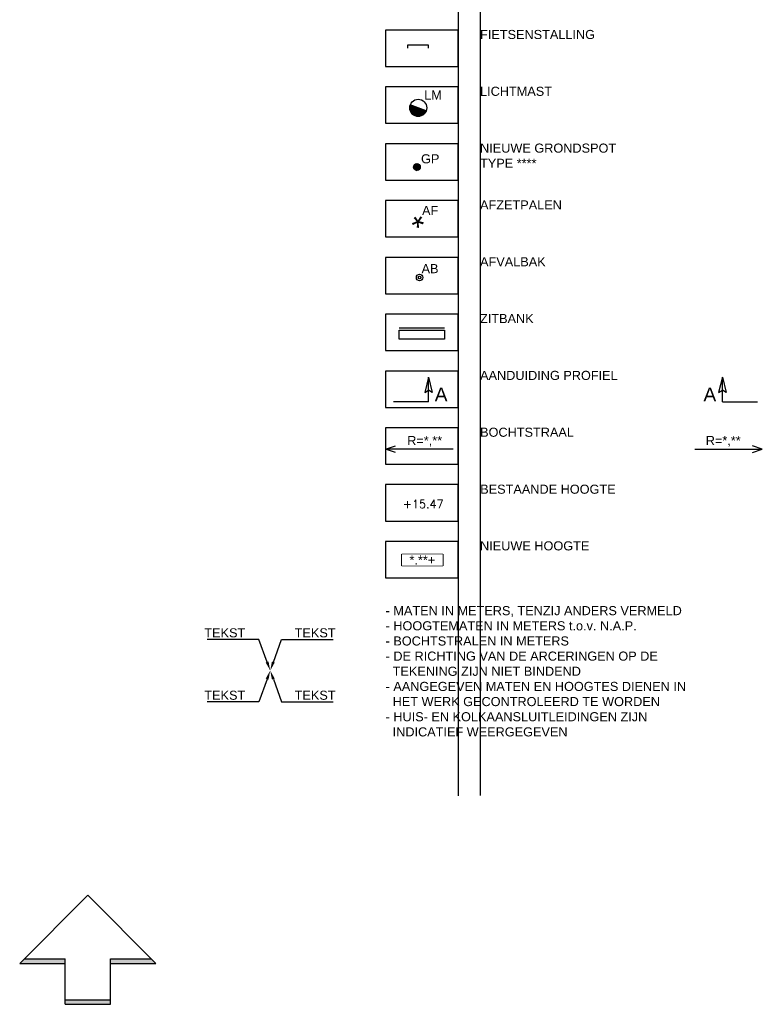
# Model space of a CAD drawing. Header units: metres. Extents: x 252743 to 254903, y 592696 to 593766.
# Tile 110 of 174: x 254094 to 254175, y 592696 to 592804. Entities that reach past the tile are written whole.
import ezdxf
from ezdxf import colors
from ezdxf.entities.mleader import LeaderData, LeaderLine
from ezdxf.enums import TextEntityAlignment as Align
from ezdxf.math import Vec2, Vec3

# ---------------------------------------------------------------- set-up
doc = ezdxf.new("R2010")
doc.units = ezdxf.units.M
doc.set_wipeout_variables(frame=1)
doc.layers.add('ALGEMEEN HULP', color=6, linetype='Continuous', plot=False)
for name, color, linetype in [('ALGEMEEN LEGENDA 200', 7, 'Continuous'), ('ALGEMEEN NOORDPIJL', 7, 'Continuous'), ('ALGEMEEN TEKST 200', 7, 'Continuous'), ('B-WB-HOOGTE', 8, 'Continuous'), ('N-IN-AFVALBAK', 3, 'Continuous'), ('N-IN-AFZETPAAL', 7, 'Continuous'), ('N-IN-FIETSENSTALLING', 6, 'Continuous'), ('N-IN-GRONDSPOT', 7, 'Continuous'), ('N-IN-TEKST 200', 7, 'Continuous'), ('N-IN-ZITBANK', 3, 'Continuous'), ('N-WB-AANDUIDING PROFIEL', 4, 'Continuous'), ('N-WB-BOCHTSTRAAL', 7, 'Continuous'), ('N-WB-HOOGTE', 7, 'Continuous')]:
    doc.layers.add(name, color=color, linetype=linetype)
doc.layers.get('0').freeze()
doc.styles.add('B_STANDARD 200', font='txt.shx', dxfattribs={"height": 0.36})
doc.styles.add('N_STANDAARD HOLLEMA', font='arial.ttf', dxfattribs={"height": 2})
doc.styles.add('N_STANDARD 200', font='arial.ttf', dxfattribs={"height": 0.4})

# ---------------------------------------------------------------- blocks, each defined once
blk = doc.blocks.new('Noordpijl')
at = {"linetype": 'Continuous'}
for p, q in [((-2, 1.8), (1, 4.8)), ((1, 4.8), (4, 1.8)), ((-2, 1.8), (0, 1.8)), ((-1.8, 2), (0, 2)), ((0, 0), (0, 2)), ((2, 2), (3.8, 2)), ((2, 0), (2, 2)), ((2, 1.8), (4, 1.8)), ((0, 0.2), (2, 0.2)), ((0, 0), (2, 0))]:
    blk.add_line(p, q, dxfattribs=at)
for points in [[(-1.8, 2), (-2, 1.8), (0, 1.8), (-2, 1.8)], [(-1.8, 2), (0, 2), (0, 1.8), (0, 2)], [(2, 1.8), (2, 2), (3.8, 2), (2, 2)], [(3.8, 2), (4, 1.8), (2, 1.8), (4, 1.8)], [(0, 0.2), (2, 0.2), (2, 0), (2, 0.2)], [(0, 0.2), (0, 0), (2, 0), (0, 0)]]:
    blk.add_solid(points, dxfattribs=at)
blk = doc.blocks.new('BOCHTSTRAAL R')
for p, q in [((0, 0), (0.439, 0.14)), ((2.97, 0), (0, 0)), ((0.432, -0.146), (0, 0))]:
    blk.add_line(p, q)
at = {"color": 7, "true_color": 0xffffff}
blk.add_wipeout([(0.67, 0.619), (2.77, 0.619), (2.77, 0.06), (0.67, 0.06)], dxfattribs=at)
at = {"style": 'N_STANDARD 200'}
blk.add_attdef('BOCHTSTRAAL', text='', height=0.4, dxfattribs=at).set_placement((1.72, 0.34), align=Align.MIDDLE)
blk = doc.blocks.new('GRONDSPOT-BLOCK')
at = {"layer": 'N-IN-TEKST 200', "insert": (0.181, 0.56), "char_height": 0.4, "width": 0.7, "attachment_point": 1, "style": 'N_STANDARD 200', "bg_fill": 3, "box_fill_scale": 1, "bg_fill_color": 256, "bg_fill_transparency": 0}
blk.add_mtext('GP', dxfattribs=at)
h = blk.add_hatch()
h.set_pattern_fill('ANSI37', color=256, scale=0.012)
h.set_pattern_definition([(62.306035, (169.532905, -709.2457), (-0.0337353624, 0.0177069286), []), (152.306035, (169.532905, -709.2457), (-0.0177069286, -0.0337353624), [])])
edge = h.paths.add_edge_path()
edge.add_arc((0, 0), 0.148, 0, 360)
blk.add_circle((0, 0), 0.148)
blk = doc.blocks.new('AFZETPAAL')
at = {"layer": 'N-IN-AFZETPAAL', "insert": (-0.077, 0.295), "char_height": 1, "width": 0.44113, "attachment_point": 1, "rotation": 325.857, "style": 'N_STANDARD 200'}
blk.add_mtext('*', dxfattribs=at)
at = {"layer": 'N-IN-TEKST 200', "insert": (0.182, 0.622), "char_height": 0.4, "width": 0.7, "attachment_point": 1, "style": 'N_STANDARD 200', "bg_fill": 3, "box_fill_scale": 1, "bg_fill_color": 256, "bg_fill_transparency": 0}
blk.add_mtext('AF', dxfattribs=at)
blk = doc.blocks.new('AFVALBAK-BLOK')
blk.add_circle((0, 0), 0.0576)
at = {"layer": 'N-IN-TEKST 200', "insert": (0.085, 0.188), "char_height": 0.4, "width": 0.7, "attachment_point": 7, "style": 'N_STANDARD 200', "bg_fill": 3, "box_fill_scale": 1, "bg_fill_color": 256, "bg_fill_transparency": 0}
blk.add_mtext('AB', dxfattribs=at)
blk.add_circle((0, 0), 0.144)
blk = doc.blocks.new('LICHTMAST-BLOCK')
h = blk.add_hatch()
h.set_pattern_fill('ANSI31', color=256, scale=0.005)
edge = h.paths.add_edge_path()
edge.add_line((0.351, -0.127), (-0.351, 0.127))
edge.add_arc((0, 0), 0.373, 160.1369, 245.7021)
edge.add_arc((0, 0), 0.373, 245.7021, 340.1369)
blk.add_lwpolyline([(0.351, -0.127), (-0.351, 0.127, 0.391721), (-0.154, -0.34, 0.43707)], format="xyb", close=True)
blk.add_circle((0, 0), 0.373)
at = {"layer": 'N-IN-TEKST 200', "style": 'N_STANDARD 200'}
blk.add_attdef('LICHTMAST', (0.262, 0.364), '', height=0.4, dxfattribs=at)
blk = doc.blocks.new('DOORSNEDE AANDUIDING')
for p, q in [((-0.002, 1.073), (-0.169, 0.409)), ((0, 0), (-0.002, 1.073)), ((-0.002, 1.073), (0.167, 0.41)), ((-0.169, 0.409), (-0.001, 0.506)), ((0.167, 0.41), (-0.001, 0.506)), ((0, 0), (-1.549, -0.002))]:
    blk.add_line(p, q)
at = {"style": 'N_STANDARD 200'}
blk.add_attdef('DOORSNEDE', (0.275, 0.02), '', height=0.6, dxfattribs=at)
blk = doc.blocks.new('HOOGTE NIEUW')
blk.add_lwpolyline([(-0.9, 0), (0.9, 0), (0.9, -0.512), (-0.9, -0.512)], close=True)
blk.add_wipeout([(-0.9, 0), (0.9, 0), (0.9, -0.512), (-0.9, -0.512)])
at = {"style": 'N_STANDARD 200'}
blk.add_attdef('HOOGTE', text='', height=0.4, dxfattribs=at).set_placement((0, -0.256), align=Align.MIDDLE_CENTER)
blk = doc.blocks.new('ZITBANK')
blk.add_line((0, 0.57), (10, 0.57))
blk.add_lwpolyline([(0, -1.92), (0, 0.08), (10, 0.08), (10, -1.92)], close=True)

msp = doc.modelspace()

# ---------------------------------------------------------------- linework, layer by layer
at = {"layer": 'ALGEMEEN HULP'}
for p, q in [((254141.904, 593112.257), (254141.904, 592719.064)), ((254144.295, 593112.257), (254144.295, 592719.089)), ((254144.295, 593112.257), (254144.295, 592719.089))]:
    msp.add_line(p, q, dxfattribs=at)
at = {"layer": 'ALGEMEEN LEGENDA 200'}
for points in [[(254133.904, 592799.278), (254141.904, 592799.278), (254141.904, 592803.278), (254133.904, 592803.278)], [(254133.904, 592799.278), (254141.904, 592799.278), (254141.904, 592803.278), (254133.904, 592803.278)], [(254133.904, 592793.028), (254141.904, 592793.028), (254141.904, 592797.028), (254133.904, 592797.028)], [(254133.904, 592786.778), (254141.904, 592786.778), (254141.904, 592790.778), (254133.904, 592790.778)], [(254133.904, 592780.528), (254141.904, 592780.528), (254141.904, 592784.528), (254133.904, 592784.528)], [(254133.904, 592774.278), (254141.904, 592774.278), (254141.904, 592778.278), (254133.904, 592778.278)], [(254133.904, 592768.028), (254141.904, 592768.028), (254141.904, 592772.028), (254133.904, 592772.028)], [(254133.904, 592761.778), (254141.904, 592761.778), (254141.904, 592765.778), (254133.904, 592765.778)], [(254133.904, 592755.528), (254141.904, 592755.528), (254141.904, 592759.528), (254133.904, 592759.528)], [(254133.904, 592755.528), (254141.904, 592755.528), (254141.904, 592759.528), (254133.904, 592759.528)], [(254133.904, 592749.278), (254141.904, 592749.278), (254141.904, 592753.278), (254133.904, 592753.278)], [(254133.904, 592743.028), (254141.904, 592743.028), (254141.904, 592747.028), (254133.904, 592747.028)]]:
    msp.add_lwpolyline(points, close=True, dxfattribs=at)
at = {"layer": 'N-IN-FIETSENSTALLING'}
msp.add_lwpolyline([(254136.336, 592801.281), (254136.336, 592801.656), (254138.586, 592801.656), (254138.586, 592801.281)], dxfattribs=at)

# ---------------------------------------------------------------- block references
at = {"layer": 'ALGEMEEN NOORDPIJL', "xscale": 2.5, "yscale": 2.5, "zscale": 2.5}
msp.add_blockref('Noordpijl', (254098.638, 592696.118), dxfattribs=at)
at = {"layer": 'N-IN-TEKST 200', "xscale": 2.5, "yscale": 2.5, "zscale": 2.5}
msp.add_blockref('LICHTMAST-BLOCK', (254137.499, 592794.729), dxfattribs=at).add_auto_attribs({'LICHTMAST': 'LM'})
at = {"layer": 'N-IN-ZITBANK', "xscale": 0.5, "yscale": 0.5, "zscale": 0.5}
msp.add_blockref('ZITBANK', (254135.397, 592770.239), dxfattribs=at)
at = {"layer": 'N-WB-AANDUIDING PROFIEL', "xscale": 2.5, "yscale": 2.5, "zscale": 2.5}
msp.add_blockref('DOORSNEDE AANDUIDING', (254138.628, 592762.401), dxfattribs=at).add_auto_attribs({'DOORSNEDE': 'A'})
at = {"layer": 'N-WB-AANDUIDING PROFIEL'}
ref = msp.add_blockref('DOORSNEDE AANDUIDING', (254170.973, 592762.401), dxfattribs=dict(at, xscale=-2.5, yscale=2.5, zscale=2.5))
ref.add_attrib('DOORSNEDE', 'A', (254168.887, 592762.452), dxfattribs={"layer": '0', "height": 1.5, "style": 'N_STANDARD 200'})
at = {"layer": 'N-WB-BOCHTSTRAAL'}
ref = msp.add_blockref('BOCHTSTRAAL R', (254175.359, 592757.188), dxfattribs=dict(at, xscale=-2.5, yscale=2.5, zscale=2.5))
ref.add_attrib('BOCHTSTRAAL', 'R=*,**', dxfattribs={"layer": '0', "height": 1, "style": 'N_STANDARD 200'}).set_placement((254171.059, 592758.037), align=Align.MIDDLE)

# ---------------------------------------------------------------- texts
at = {"layer": 'ALGEMEEN TEKST 200', "char_height": 1, "attachment_point": 1, "style": 'N_STANDARD 200'}
for s, insert in [('FIETSENSTALLING', (254144.299, 592803.294)), ('LICHTMAST', (254144.299, 592797.044)), ('NIEUWE GRONDSPOT\\PTYPE ****', (254144.299, 592790.794)), ('AFZETPALEN', (254144.299, 592784.544)), ('AFVALBAK ', (254144.299, 592778.294)), ('ZITBANK  ', (254144.299, 592772.044)), ('AANDUIDING PROFIEL', (254144.304, 592765.794)), ('BOCHTSTRAAL', (254144.304, 592759.544)), ('BESTAANDE HOOGTE', (254144.317, 592753.278)), ('NIEUWE HOOGTE', (254144.299, 592747.046))]:
    msp.add_mtext_dynamic_manual_height_columns(s, width=25.93363, gutter_width=4, heights=[0], dxfattribs=dict(at, insert=insert))
at = {"layer": 'ALGEMEEN TEKST 200', "insert": (254133.904, 592739.919), "char_height": 1, "width": 63.8639, "attachment_point": 1, "style": 'N_STANDARD 200'}
msp.add_mtext('- MATEN IN METERS, TENZIJ ANDERS VERMELD\\P- HOOGTEMATEN IN METERS t.o.v. N.A.P.\\P- BOCHTSTRALEN IN METERS\\P- DE RICHTING VAN DE ARCERINGEN OP DE \\P  TEKENING ZIJN NIET BINDEND\\P- AANGEGEVEN MATEN EN HOOGTES DIENEN IN \\P  HET WERK GECONTROLEERD TE WORDEN\\P- HUIS- EN KOLKAANSLUITLEIDINGEN ZIJN \\P  INDICATIEF WEERGEGEVEN', dxfattribs=at)

# ---------------------------------------------------------------- leaders
at = {"layer": 'ALGEMEEN TEKST 200'}
ml = msp.add_multileader_mtext('Standard', dxfattribs=at)
ml.set_content('TEKST', color=256, style='N_STANDAARD HOLLEMA')
ml.set_leader_properties()
ml.build(insert=Vec2(0, 0))
ml.multileader.update_dxf_attribs({"text_left_attachment_type": 5, "text_right_attachment_type": 5, "dogleg_length": 1, "arrow_head_size": 1, "scale": 0.5})
ctx = ml.context
ctx.base_point, ctx.scale, ctx.char_height, ctx.arrow_head_size, ctx.landing_gap_size, ctx.plane_origin = Vec3(254113.019, 592729.398), 0.5, 1, 1, 1, Vec3(254121.195, 592730.633)
ctx.left_attachment, ctx.right_attachment, ctx.text_align_type = 5, 5, 2
notes = []
notes.append((ctx, [(0, (1, 1, 0), (254119.961, 592729.398), (-1, 0), 0.5, [(0, [(254121.209, 592732.829)], 0, [])])]))
ctx.mtext.insert, ctx.mtext.alignment, ctx.mtext.flow_direction = Vec3(254118.461, 592730.615), 3, 5
ctx.mtext.has_bg_fill, ctx.mtext.bg_color, ctx.mtext.bg_scale_factor, ctx.mtext.bg_transparency, ctx.mtext.use_window_bg_color = 1, -1073741824, 1, 0, 1
for ctx, leaders in notes:
    for number, flags, end, landing, length, lines in leaders:
        leader = LeaderData()
        leader.index, (leader.has_last_leader_line, leader.has_dogleg_vector, leader.attachment_direction) = number, flags
        leader.last_leader_point, leader.dogleg_vector, leader.dogleg_length = Vec3(end), Vec3(landing), length
        for number, points, colour, breaks in lines:
            line = LeaderLine()
            line.index, line.vertices, line.color, line.breaks = number, Vec3.list(points), colors.encode_raw_color(colour), breaks
            leader.lines.append(line)
        ctx.leaders.append(leader)

# ---------------------------------------------------------------- next in the draw order: block references
at = {"layer": 'N-IN-AFVALBAK', "xscale": 2.5, "yscale": 2.5, "zscale": 2.5}
msp.add_blockref('AFVALBAK-BLOK', (254137.649, 592776.067), dxfattribs=at)
at = {"layer": 'N-IN-AFZETPAAL', "xscale": 2.5, "yscale": 2.5, "zscale": 2.5}
msp.add_blockref('AFZETPAAL', (254137.462, 592782.375), dxfattribs=at)
at = {"layer": 'N-IN-GRONDSPOT', "xscale": 2.5, "yscale": 2.5, "zscale": 2.5}
msp.add_blockref('GRONDSPOT-BLOCK', (254137.353, 592788.216), dxfattribs=at)
at = {"layer": 'N-WB-BOCHTSTRAAL', "xscale": 2.5, "yscale": 2.5, "zscale": 2.5}
msp.add_blockref('BOCHTSTRAAL R', (254133.904, 592757.188), dxfattribs=at).add_auto_attribs({'BOCHTSTRAAL': 'R=*,**'})
at = {"layer": 'N-WB-HOOGTE', "xscale": 2.5, "yscale": 2.5, "zscale": 2.5}
msp.add_blockref('HOOGTE NIEUW', (254137.949, 592745.629), dxfattribs=at).add_auto_attribs({'HOOGTE': '*.**+'})

# ---------------------------------------------------------------- next in the draw order: texts
at = {"layer": 'B-WB-HOOGTE', "insert": (254138.045, 592751.597), "char_height": 0.9, "width": 4.25, "attachment_point": 2, "style": 'B_STANDARD 200', "bg_fill": 3, "box_fill_scale": 1, "bg_fill_color": 256, "bg_fill_transparency": 0}
msp.add_mtext('+15.47', dxfattribs=at)

# ---------------------------------------------------------------- next in the draw order: leaders
at = {"layer": 'ALGEMEEN TEKST 200'}
ml = msp.add_multileader_mtext('Standard', dxfattribs=at)
ml.set_content('TEKST', color=256, style='N_STANDAARD HOLLEMA')
ml.set_leader_properties()
ml.build(insert=Vec2(0, 0))
ml.multileader.update_dxf_attribs({"text_left_attachment_type": 5, "text_right_attachment_type": 5, "dogleg_length": 1, "arrow_head_size": 1, "scale": 0.5})
ctx = ml.context
ctx.base_point, ctx.scale, ctx.char_height, ctx.arrow_head_size, ctx.landing_gap_size, ctx.plane_origin = Vec3(254122.958, 592736.261), 0.5, 1, 1, 1, Vec3(254121.893, 592734.708)
ctx.left_attachment, ctx.right_attachment, ctx.text_align_type = 5, 5, 2
notes = []
notes.append((ctx, [(0, (1, 1, 0), (254122.458, 592736.261), (1, 0), 0.5, [(0, [(254121.209, 592732.829)], 0, [])])]))
ctx.mtext.insert, ctx.mtext.alignment, ctx.mtext.flow_direction = Vec3(254128.4, 592737.478), 3, 5
ctx.mtext.has_bg_fill, ctx.mtext.bg_color, ctx.mtext.bg_scale_factor, ctx.mtext.bg_transparency, ctx.mtext.use_window_bg_color = 1, -1073741824, 1, 0, 1
for ctx, leaders in notes:
    for number, flags, end, landing, length, lines in leaders:
        leader = LeaderData()
        leader.index, (leader.has_last_leader_line, leader.has_dogleg_vector, leader.attachment_direction) = number, flags
        leader.last_leader_point, leader.dogleg_vector, leader.dogleg_length = Vec3(end), Vec3(landing), length
        for number, points, colour, breaks in lines:
            line = LeaderLine()
            line.index, line.vertices, line.color, line.breaks = number, Vec3.list(points), colors.encode_raw_color(colour), breaks
            leader.lines.append(line)
        ctx.leaders.append(leader)

# ---------------------------------------------------------------- next in the draw order: leaders
ml = msp.add_multileader_mtext('Standard', dxfattribs=at)
ml.set_content('TEKST', color=256, style='N_STANDAARD HOLLEMA')
ml.set_leader_properties()
ml.build(insert=Vec2(0, 0))
ml.multileader.update_dxf_attribs({"text_left_attachment_type": 5, "text_right_attachment_type": 5, "dogleg_length": 1, "arrow_head_size": 1, "scale": 0.5})
ctx = ml.context
ctx.base_point, ctx.scale, ctx.char_height, ctx.arrow_head_size, ctx.landing_gap_size, ctx.plane_origin = Vec3(254113.019, 592736.261), 0.5, 1, 1, 1, Vec3(254120.857, 592734.708)
ctx.left_attachment, ctx.right_attachment, ctx.text_align_type = 5, 5, 2
notes = []
notes.append((ctx, [(0, (1, 1, 0), (254119.961, 592736.261), (-1, 0), 0.5, [(0, [(254121.209, 592732.829)], 0, [])])]))
ctx.mtext.insert, ctx.mtext.alignment, ctx.mtext.flow_direction = Vec3(254118.461, 592737.478), 3, 5
ctx.mtext.has_bg_fill, ctx.mtext.bg_color, ctx.mtext.bg_scale_factor, ctx.mtext.bg_transparency, ctx.mtext.use_window_bg_color = 1, -1073741824, 1, 0, 1
for ctx, leaders in notes:
    for number, flags, end, landing, length, lines in leaders:
        leader = LeaderData()
        leader.index, (leader.has_last_leader_line, leader.has_dogleg_vector, leader.attachment_direction) = number, flags
        leader.last_leader_point, leader.dogleg_vector, leader.dogleg_length = Vec3(end), Vec3(landing), length
        for number, points, colour, breaks in lines:
            line = LeaderLine()
            line.index, line.vertices, line.color, line.breaks = number, Vec3.list(points), colors.encode_raw_color(colour), breaks
            leader.lines.append(line)
        ctx.leaders.append(leader)

# ---------------------------------------------------------------- next in the draw order: leaders
ml = msp.add_multileader_mtext('Standard', dxfattribs=at)
ml.set_content('TEKST', color=256, style='N_STANDAARD HOLLEMA')
ml.set_leader_properties()
ml.build(insert=Vec2(0, 0))
ml.multileader.update_dxf_attribs({"text_left_attachment_type": 5, "text_right_attachment_type": 5, "dogleg_length": 1, "arrow_head_size": 1, "scale": 0.5})
ctx = ml.context
ctx.base_point, ctx.scale, ctx.char_height, ctx.arrow_head_size, ctx.landing_gap_size, ctx.plane_origin = Vec3(254122.958, 592729.398), 0.5, 1, 1, 1, Vec3(254121.562, 592730.951)
ctx.left_attachment, ctx.right_attachment, ctx.text_align_type = 5, 5, 2
notes = []
notes.append((ctx, [(0, (1, 1, 0), (254122.458, 592729.398), (1, 0), 0.5, [(0, [(254121.209, 592732.829)], 0, [])])]))
ctx.mtext.insert, ctx.mtext.alignment, ctx.mtext.flow_direction = Vec3(254128.4, 592730.615), 3, 5
ctx.mtext.has_bg_fill, ctx.mtext.bg_color, ctx.mtext.bg_scale_factor, ctx.mtext.bg_transparency, ctx.mtext.use_window_bg_color = 1, -1073741824, 1, 0, 1
for ctx, leaders in notes:
    for number, flags, end, landing, length, lines in leaders:
        leader = LeaderData()
        leader.index, (leader.has_last_leader_line, leader.has_dogleg_vector, leader.attachment_direction) = number, flags
        leader.last_leader_point, leader.dogleg_vector, leader.dogleg_length = Vec3(end), Vec3(landing), length
        for number, points, colour, breaks in lines:
            line = LeaderLine()
            line.index, line.vertices, line.color, line.breaks = number, Vec3.list(points), colors.encode_raw_color(colour), breaks
            leader.lines.append(line)
        ctx.leaders.append(leader)

doc.saveas('drawing.dxf')
